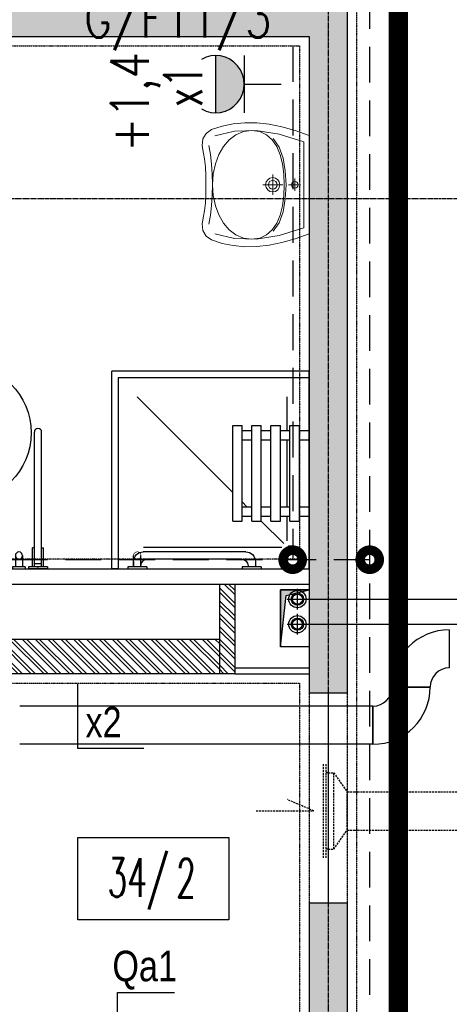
# Model space of a CAD drawing. Extents: x -7228 to 74941, y -112898 to 85621.
# Tile 243 of 256: x 52576 to 52801, y -10148 to -9632. Entities that reach past the tile are written whole.
import ezdxf
from ezdxf.enums import TextEntityAlignment as Align

# ---------------------------------------------------------------- set-up
doc = ezdxf.new("R2010")
doc.units = 0
for name, pattern in [('CENTER', [2, 1.25, -0.25, 0.25, -0.25]), ('DASHDOT', [1, 0.5, -0.25, 0, -0.25]), ('DASHED', [0.75, 0.5, -0.25]), ('DASHED2', [0.375, 0.25, -0.125]), ('DIVIDE', [31.75, 12.7, -6.35, 0, -6.35, 0, -6.35])]:
    doc.linetypes.add(name, pattern=pattern)
doc.layers.get('0').update_dxf_attribs({"color": 101, "linetype": 'CONTINUOUS'})
doc.layers.add('-A_NR', color=8, linetype='CONTINUOUS', plot=False)
for name, color, linetype in [('Drz---drzwi', 5, 'CONTINUOUS'), ('E35', 6, 'CONTINUOUS'), ('E50', 3, 'CONTINUOUS'), ('E50kor', 3, 'CONTINUOUS'), ('Ins-co', 2, 'CONTINUOUS'), ('Ins-went', 141, 'CONTINUOUS'), ('Opis-pom', 6, 'CONTINUOUS'), ('Opis_pom_ramka', 6, 'CONTINUOUS'), ('Os-osie glowne', 1, 'CENTER'), ('Sc-beton', 7, 'CONTINUOUS'), ('Sc-beton-hatch', 86, 'CONTINUOUS'), ('Sc-cegla pustak', 42, 'CONTINUOUS'), ('Sc-cegla pustak-hatch', 8, 'CONTINUOUS'), ('Sc-gk', 120, 'CONTINUOUS'), ('Sc-nadproza kon', 5, 'DASHED2'), ('Sc-silikat', 61, 'CONTINUOUS'), ('Suf-widok', 8, 'CONTINUOUS'), ('W-otwor-strop', 1, 'CONTINUOUS'), ('Wyp-sanitar', 131, 'CONTINUOUS')]:
    doc.layers.add(name, color=color, linetype=linetype)
doc.styles.add('ARIAL_CE', font='ARIAL.TTF', dxfattribs={"width": 0.8})
doc.styles.add('KA wymiar', font='romans.shx', dxfattribs={"width": 0.6})
doc.styles.add('ROMANS', font='romans', dxfattribs={"width": 0.85})
doc.linetypes.add('ZIGZAG', pattern='A,0.00254,-5.08,[131,ltypeshp.shx,S=5.08,R=0,X=-5.08,Y=0],-10.16,[131,ltypeshp.shx,S=5.08,R=180,X=5.08,Y=0],-5.08', length=20.32254)

# ---------------------------------------------------------------- blocks, each defined once
blk = doc.blocks.new('_0630_BRODZIK_NIEPELNOSPRAWNI')
for p, q in [((27.51, -5), (27.51, 0)), ((32.51, -5), (32.51, 0)), ((25.01, -10), (25.01, -5)), ((25.01, -5), (75.01, -5)), ((67.51, -5), (67.51, 0)), ((72.51, -5), (72.51, 0)), ((75.01, -10), (75.01, -5)), ((25.01, -10), (75.01, -10)), ((27.51, -15), (27.51, -10)), ((32.51, -15), (32.51, -10)), ((67.51, -15), (67.51, -10)), ((72.51, -15), (72.51, -10)), ((11.25, -86.65), (11.25, -14.3)), ((25.01, -25.01), (13.26, -13.26)), ((27.51, -11.56), (14.61, -11.56)), ((25.01, -20), (25.01, -15)), ((25.01, -15), (75.01, -15)), ((67.51, -11.56), (32.51, -11.56)), ((90.03, -11.56), (72.51, -11.56)), ((75.01, -20), (75.01, -15)), ((25.01, -20), (75.01, -20)), ((27.51, -25), (27.51, -20)), ((32.51, -25), (32.51, -20)), ((67.51, -25), (67.51, -20)), ((72.51, -25), (72.51, -20)), ((1.05, -25), (0.05, -25)), ((1.05, -25), (1.05, -35)), ((25.01, -30), (25.01, -25)), ((25.01, -25), (75.01, -25)), ((75.01, -30), (75.01, -25)), ((3.85, -28.1), (1.05, -28.1)), ((25.01, -30), (75.01, -30)), ((27.51, -35), (27.51, -30)), ((32.51, -35), (32.51, -30)), ((32.51, -35), (32.51, -30)), ((67.51, -35), (67.51, -30)), ((72.51, -35), (72.51, -30)), ((1.05, -35), (0.05, -35)), ((1.55, -31.9), (1.05, -31.9)), ((5.05, -35.4), (5.05, -84.6)), ((8.85, -33.1), (8.85, -86.9)), ((25.01, -40), (25.01, -35)), ((25.01, -35), (75.01, -35)), ((32.51, -32.51), (32.51, -32.5)), ((35, -35), (32.51, -32.51)), ((75.01, -40), (75.01, -35)), ((25.01, -40), (75.01, -40)), ((90.03, -90.03), (40, -40)), ((1.05, -85), (0.05, -85)), ((1.05, -85), (1.05, -95)), ((1.05, -88.1), (6.95, -88.08)), ((1.55, -88.1), (1.05, -88.1)), ((1.05, -91.9), (6.95, -91.93)), ((3.85, -91.9), (1.05, -91.9))]:
    blk.add_line(p, q)
blk.add_lwpolyline([(0, 0), (100, 0), (100, -100), (0, -100)], close=True)
at = {"linetype": 'DASHED', "ltscale": 0.5}
blk.add_lwpolyline([(103.5, 0), (103.5, -103.5), (0, -103.5)], dxfattribs=at)
for points in [[(100, 0), (103.5, 0)], [(1.05, -95), (0.05, -95)], [(0, -100), (0, -103.5)]]:
    blk.add_lwpolyline(points)
at = {"const_width": 0.35}
blk.add_lwpolyline([(6.95, -88.08, 1), (6.95, -91.93, 1)], format="xyb", close=True, dxfattribs=at)
for radius in [1.9, 0.901]:
    blk.add_circle((10, -10), radius)
for centre, radius, start, end in [((3.85, -33.1), 5, 0, 90), ((1.55, -35.4), 3.5, 0, 90), ((1.55, -84.6), 3.5, 270, 0), ((3.85, -86.9), 5, 270, 0)]:
    blk.add_arc(centre, radius, start, end)
blk = doc.blocks.new('_0630_BARIERKA_NIEPEŁNOSPRAWNY')
for p, q in [((0, 13.3), (0, 6.7)), ((1, 13.3), (0, 13.3)), ((1, 6.7), (1, 13.3)), ((1, 8.07), (1, 11.87)), ((6.9, 11.87), (1, 11.87)), ((1, 6.7), (0, 6.7)), ((6.9, 8.07), (1, 8.07)), ((0, -5), (0, 5)), ((1, -5), (1, 5)), ((1, 2.9), (11, 2.9)), ((1, 1.91), (71.63, 1.91)), ((1, 0.6), (1, -0.4)), ((2.74, 1.9), (2.74, -1.9)), ((11, 1.9), (11, 2.9)), ((1, -1.89), (71.63, -1.89)), ((1, -1.9), (11, -1.9)), ((1, -2.9), (11, -2.9)), ((11, -1.9), (11, -2.9))]:
    blk.add_line(p, q)
for points in [[(1, 5), (0, 5)], [(1, -5), (0, -5)]]:
    blk.add_lwpolyline(points)
for centre, start, end in [((6.9, 9.97), 90, 270), ((6.9, 9.97), 90, 270), ((6.9, 9.97), 270, 90), ((71.63, 0.01), 270, 90)]:
    blk.add_arc(centre, 1.9, start, end)
blk = doc.blocks.new('_0630_UMYWALKA_NIEPEŁNOSPRAWNY')
at = {"lineweight": 0}
for points in [[(0, -54.01), (4.6, -54.04), (9.42, -54.29), (13.64, -54.72), (16.46, -55.28), (20.4, -56.01), (23.99, -55.58), (26.93, -53.97), (28.88, -51.12), (30.72, -45.51), (31.92, -39.69), (32.47, -33.64), (32.39, -27.38), (31.68, -20.89), (30.35, -14.17), (28.39, -7.2), (25.81, 0), (0, 0), (-25.81, 0), (-28.39, -7.2), (-30.35, -14.17), (-31.68, -20.89), (-32.39, -27.38), (-32.47, -33.64), (-31.92, -39.69), (-30.72, -45.51), (-28.88, -51.12), (-26.93, -53.97), (-23.99, -55.58), (-20.4, -56.01), (-16.46, -55.28), (-13.64, -54.72), (-9.42, -54.29), (-4.6, -54.04), (0, -54.01)], [(0, -5.72), (0.68, -5.86), (1.24, -6.24), (1.61, -6.8), (1.75, -7.48), (1.61, -8.16), (1.24, -8.71), (0.68, -9.09), (0, -9.23), (-0.68, -9.09), (-1.24, -8.71), (-1.61, -8.16), (-1.75, -7.48), (-1.61, -6.8), (-1.24, -6.24), (-0.68, -5.86), (0, -5.72)], [(0, -15.26), (1.46, -15.56), (2.65, -16.36), (3.46, -17.56), (3.75, -19.01), (3.46, -20.47), (2.65, -21.66), (1.46, -22.47), (0, -22.76), (-1.46, -22.47), (-2.65, -21.66), (-3.46, -20.47), (-3.75, -19.01), (-3.46, -17.56), (-2.65, -16.36), (-1.46, -15.56), (0, -15.26)], [(0, -16.71), (0.89, -16.89), (1.63, -17.39), (2.12, -18.12), (2.3, -19.01), (2.12, -19.91), (1.63, -20.64), (0.89, -21.13), (0, -21.31), (-0.89, -21.13), (-1.63, -20.64), (-2.12, -19.91), (-2.3, -19.01), (-2.12, -18.12), (-1.63, -17.39), (-0.89, -16.89), (0, -16.71)]]:
    blk.add_lwpolyline(points, close=True, dxfattribs=at)
for points in [[(25.67, -49.28), (28.14, -38.98), (28.45, -27.74), (26.59, -15.65), (22.51, -2.8), (0, -2.8), (-22.51, -2.8), (-26.59, -15.65), (-28.45, -27.74), (-28.14, -38.98), (-25.67, -49.28)], [(0, -10.73), (0, -4.22)], [(-3.25, -7.48), (3.25, -7.48)], [(-28.45, -30.14), (-27.86, -25.83), (-26.17, -22.22), (-23.51, -19.26), (-20, -16.92), (-15.76, -15.17), (-10.92, -13.96), (-5.6, -13.26), (0.07, -13.04), (5.74, -13.26), (11.05, -13.96), (15.89, -15.17), (20.13, -16.92), (23.64, -19.26), (26.3, -22.22), (27.99, -25.83), (28.58, -30.14)], [(-24.26, -18.74), (-19.75, -15.71), (-14.01, -13.63), (-7.31, -12.42), (0.07, -12.04), (7.44, -12.42), (14.14, -13.63), (19.88, -15.71), (24.39, -18.74)], [(0, -24.26), (0, -13.76)], [(5.34, -19.01), (-5.34, -19.01)], [(-28.45, -30.14), (-27.86, -34.42), (-26.18, -38.33), (-23.53, -41.81), (-20.04, -44.79), (-15.81, -47.22), (-10.99, -49.04), (-5.68, -50.17), (-0.02, -50.56), (5.66, -50.17), (10.98, -49.04), (15.83, -47.22), (20.09, -44.79), (23.61, -41.81), (26.29, -38.33), (27.99, -34.42), (28.58, -30.14)], [(20.64, -52.51), (15.94, -51.63), (10.86, -51.08), (5.51, -50.74), (0.02, -50.52), (-5.48, -50.74), (-10.83, -51.08), (-15.91, -51.63), (-20.61, -52.51)]]:
    blk.add_lwpolyline(points, dxfattribs=at)
at = {"lineweight": 0, "const_width": 0.282}
for points in [[(-0.13, -20.35), (-0.13, -20.35)], [(-0.07, -21.39), (-0.07, -21.39)]]:
    blk.add_lwpolyline(points, dxfattribs=at)
blk = doc.blocks.new('_opis_pom_metka')
at = {"layer": 'Opis_pom_ramka'}
blk.add_lwpolyline([(-33.13, 0), (32.87, 0), (32.87, -36), (-33.13, -36)], close=True, dxfattribs=at)
at = {"style": 'KA wymiar', "width": 0.6}
blk.add_attdef('KO/', text='', height=16.8, dxfattribs=at).set_placement((3.45, -25.87), align=Align.RIGHT)
blk.add_attdef('NR', (3.8, -26.16), '', height=16.8, dxfattribs=at)
blk = doc.blocks.new('_dkjhsjhkfgh')
at = {"layer": 'Ins-went', "ltscale": 2}
for p, q in [((1993.5, 1049.02, -3630), (1993.5, 1029.02, -3630)), ((1983.5, 1019.02, -3630), (1963.5, 1019.02, -3630)), ((1963.5, 1019.02, -3630), (1983.5, 1019.02, -3630)), ((1953.5, 1009.02, -3630), (1768.4, 1009.02, -3630)), ((1953.5, 989.02, -3630), (1953.5, 1009.02, -3630)), ((1953.5, 1009.02, -3630), (1953.5, 989.02, -3630)), ((1953.5, 989.02, -3630), (1768.4, 989.02, -3630))]:
    blk.add_line(p, q, dxfattribs=at)
for centre, radius, start, end in [((1993.5, 1019.02, -3630), 30, 90, 180), ((1993.5, 1019.02, -3630), 10, 90, 180), ((1953.5, 1019.02, -3630), 10, 270, 0), ((1953.5, 1019.02, -3630), 30, 270, 0)]:
    blk.add_arc(centre, radius, start, end, dxfattribs=at)
blk = doc.blocks.new('G1')
at = {"layer": 'E35'}
blk.add_hatch(color=256, dxfattribs=at).paths.add_polyline_path([(10, 22.85), (-10, 22.85, 1)])
for p, q in [((-10, 22.85), (10, 22.85)), ((10, 12.85), (-10, 12.85))]:
    blk.add_line(p, q, dxfattribs=at)
blk.add_arc((0, 22.85), 10, 150, 30, dxfattribs=at)
at = {"layer": 'E50'}
blk.add_line((0, 12.85), (0, 0), dxfattribs=at)

msp = doc.modelspace()

# ---------------------------------------------------------------- hatches: boundary and pattern name
at = {"layer": 'Sc-beton-hatch'}
h = msp.add_hatch(dxfattribs=at)
h.set_pattern_fill('ANSI33', color=256, style=0)
h.paths.add_polyline_path([(53417.547, -5966.119), (53397.547, -5966.119), (53397.547, -6066.119), (53347.547, -6066.119), (53347.547, -6086.119), (53397.547, -6086.119), (53397.547, -6539.119), (53417.547, -6539.119)])
h.paths.add_polyline_path([(52727.547, -5896.063), (52727.547, -6126.119), (52747.547, -6126.119), (52747.547, -6086.119), (52787.547, -6086.119), (52787.547, -6066.119), (52747.547, -6066.119), (52747.547, -5893.275, 0.0068353), (53006.666, -5853.258), (53003.652, -5833.484, -0.0084051), (52685.545, -5881.599), (52688.203, -5901.422, 0.0010351)])
h.paths.add_polyline_path([(52755.047, -6461.119), (52720.047, -6461.119), (52720.047, -6496.119), (52755.047, -6496.119)])
h.paths.add_polyline_path([(52712.547, -6843.119), (52747.547, -6843.119), (52747.547, -6808.119), (52712.547, -6808.119)])
h.paths.add_polyline_path([(53417.547, -6674.119), (53397.547, -6674.119), (53397.547, -6896.119), (53417.547, -6896.119)])
h.paths.add_polyline_path([(52002.547, -6461.119), (51967.547, -6461.119), (51967.547, -6496.119), (52002.547, -6496.119)], flags=17)
h.paths.add_polyline_path([(51782.547, -6476.119), (51782.547, -5979.405, 0.0063955), (52027.547, -5966.832), (52026.267, -5946.873, -0.0079596), (51721.947, -5961.536), (51722.592, -5981.526, 0.0010422), (51762.547, -5980.155), (51762.547, -6648.119), (51782.547, -6648.119), (51782.547, -6496.119), (51815.547, -6496.119), (51815.547, -6496.115), (51815.547, -6476.119)])
h.paths.add_polyline_path([(51327.547, -6828.119), (51427.547, -6828.119), (51427.547, -7026.119), (51447.547, -7026.119), (51447.547, -6828.119), (51782.547, -6828.119), (51782.547, -6803.119), (51762.547, -6803.119), (51762.547, -6808.119), (51347.547, -6808.119), (51347.547, -5986.279, 0.0010428), (51387.547, -5986.471), (51387.602, -5966.468, -0.0015651), (51327.547, -5966.119)])
h.paths.add_polyline_path([(51987.547, -6808.119), (51967.547, -6808.119), (51967.547, -7466.119), (51944.547, -7466.119), (51944.547, -7486.119), (51967.547, -7486.119), (51967.547, -8068.619), (51987.547, -8068.619), (51987.547, -7486.119), (52278.547, -7486.119), (52278.547, -7801.119), (52298.547, -7801.119), (52351.547, -7801.119), (52351.547, -7781.119), (52298.547, -7781.119), (52298.547, -7466.119), (51987.547, -7466.119)])
h.paths.add_polyline_path([(51427.547, -7276.119), (51447.547, -7276.119), (51447.547, -7176.119), (51427.547, -7176.119)])
h.paths.add_polyline_path([(51427.547, -7526.119), (51447.547, -7526.119), (51447.547, -7486.119), (51487.547, -7486.119), (51487.547, -7466.119), (51447.547, -7466.119), (51447.547, -7426.119), (51427.547, -7426.119)])
h.paths.add_polyline_path([(51807.547, -7486.119), (51807.547, -7466.119), (51742.547, -7466.119), (51742.547, -7486.119)])
h.paths.add_polyline_path([(52351.547, -7486.119), (52351.547, -7466.119), (52298.547, -7466.119), (52298.547, -7486.119)], flags=17)
h.paths.add_polyline_path([(52573.547, -7486.119), (52573.547, -7466.119), (52485.547, -7466.119), (52485.547, -7486.119)])
h.paths.add_polyline_path([(52727.547, -7466.119), (52707.547, -7466.119), (52707.547, -7486.119), (52727.547, -7486.119)])
h.paths.add_polyline_path([(52747.547, -7466.119), (52727.547, -7466.119), (52727.547, -7486.119), (52727.547, -7781.119), (52707.547, -7781.119), (52707.547, -7801.119), (52747.547, -7801.119)])
h.paths.add_polyline_path([(52505.547, -7781.119), (52485.547, -7781.119), (52485.547, -7801.119), (52573.547, -7801.119), (52573.547, -7781.119), (52520.547, -7781.119), (52520.547, -7486.119), (52505.547, -7486.119)])
h.paths.add_polyline_path([(53417.547, -7316.119), (53397.547, -7316.119), (53397.547, -7666.119), (53417.547, -7666.119)])
h.paths.add_polyline_path([(53417.547, -7766.119), (53397.547, -7766.119), (53397.547, -8031.119), (53417.547, -8031.119)])
h.paths.add_polyline_path([(53397.547, -8216.119), (53349.547, -8216.119), (53349.547, -8236.119), (53397.547, -8236.119), (53397.547, -8841.119), (53417.547, -8841.119), (53417.547, -8181.119), (53397.547, -8181.119)])
h.paths.add_polyline_path([(53150.547, -8216.119), (53150.547, -8236.119), (53244.547, -8236.119), (53244.547, -8216.119)])
h.paths.add_polyline_path([(52922.547, -8216.119), (52922.547, -8236.119), (53025.547, -8236.119), (53025.547, -8216.119)])
h.paths.add_polyline_path([(52727.547, -8236.119), (52727.547, -8966.119), (52702.547, -8966.119), (52702.547, -8986.119), (52747.547, -8986.119), (52747.547, -8236.119), (52787.547, -8236.119), (52787.547, -8216.119), (52244.047, -8216.119), (52244.047, -8236.119)])
h.paths.add_polyline_path([(51967.547, -8216.119), (51447.547, -8216.119), (51447.547, -8156.119), (51427.547, -8156.119), (51427.547, -8236.119), (51762.547, -8236.119), (52109.047, -8236.119), (52109.047, -8216.119), (51987.547, -8216.119), (51987.547, -8168.619), (51967.547, -8168.619)])
h.paths.add_polyline_path([(51427.547, -8006.119), (51447.547, -8006.119), (51447.547, -7963.119), (51427.547, -7963.119)])
h.paths.add_polyline_path([(51447.547, -7676.119), (51427.547, -7676.119), (51427.547, -7873.119), (51447.547, -7873.119)])
h.paths.add_polyline_path([(51762.547, -8986.119), (51782.547, -8986.119), (51782.547, -8966.119), (51427.547, -8966.119), (51427.547, -8986.119)])
h.paths.add_polyline_path([(51782.547, -8986.119), (51802.547, -8986.119), (51802.547, -8966.119), (51782.547, -8966.119)])
h.paths.add_polyline_path([(51802.547, -8966.119), (51802.547, -8986.119), (52114.047, -8986.119), (52114.047, -8966.119)])
h.paths.add_polyline_path([(52339.547, -8986.119), (52339.547, -8966.119), (52244.047, -8966.119), (52244.047, -8986.119)], flags=17)
h.paths.add_polyline_path([(52449.547, -8966.119), (52449.547, -8986.119), (52592.547, -8986.119), (52592.547, -8966.119)])
h.paths.add_polyline_path([(52967.547, -8966.119), (52967.547, -8986.119), (53045.547, -8986.119), (53045.547, -8966.119)])
h.paths.add_polyline_path([(53155.547, -8966.119), (53155.547, -8986.119), (53397.547, -8986.119), (53397.547, -9011.119), (53417.547, -9011.119), (53417.547, -8941.119), (53397.547, -8941.119), (53397.547, -8966.119)])
h.paths.add_polyline_path([(53397.547, -9134.119), (53362.547, -9134.119), (53362.547, -9440.619), (53382.547, -9440.619), (53382.547, -9154.119), (53417.547, -9154.119), (53417.547, -9111.119), (53397.547, -9111.119)])
h.paths.add_polyline_path([(53382.547, -9560.619), (53362.547, -9560.619), (53362.547, -9616.119), (52967.547, -9616.119), (52967.547, -9641.119), (53362.547, -9641.119), (53362.547, -9671.119), (53382.547, -9671.119), (53382.547, -9641.119)])
h.paths.add_polyline_path([(53417.547, -9856.119), (53382.547, -9856.119), (53382.547, -9821.119), (53362.547, -9821.119), (53362.547, -9876.119), (53397.547, -9876.119), (53397.547, -10283.619), (53397.547, -10466.119), (52747.547, -10466.119), (52747.547, -10421.119), (52727.547, -10421.119), (52727.547, -10486.119), (53397.547, -10486.119), (53397.547, -10915.39), (53397.547, -10976.119), (53417.547, -10976.119), (53417.547, -10576.119), (53417.547, -10403.619)])
h.paths.add_polyline_path([(52747.547, -10095.119), (52727.547, -10095.119), (52727.547, -10291.119), (52747.547, -10291.119)], flags=17)
h.paths.add_polyline_path([(52727.547, -9985.119), (52747.547, -9985.119), (52747.547, -9206.119), (52727.547, -9206.119), (52727.547, -9616.119), (52431.547, -9616.119), (52431.547, -9641.119), (52727.547, -9641.119)])
h.paths.add_polyline_path([(52280.547, -9616.119), (52280.547, -9641.119), (52321.547, -9641.119), (52321.547, -9616.119)])
h.paths.add_polyline_path([(52058.547, -9641.119), (52058.547, -9616.119), (51942.547, -9616.119), (51942.547, -9641.119)])
h.paths.add_polyline_path([(51842.547, -9641.119), (51842.547, -9616.119), (51547.547, -9616.119), (51547.547, -9601.119), (51527.547, -9601.119), (51527.547, -9616.119), (51287.547, -9616.119), (51287.547, -9641.119), (51527.547, -9641.119), (51527.547, -10036.619), (51547.547, -10036.619), (51547.547, -9641.119)])
h.paths.add_polyline_path([(51547.547, -9472.119), (51527.547, -9472.119), (51527.547, -9504.119), (51547.547, -9504.119)])
h.paths.add_polyline_path([(51237.547, -9641.119), (51237.547, -9616.119), (51187.547, -9616.119), (51187.547, -9641.119)])
h.paths.add_polyline_path([(51137.547, -9641.119), (51137.547, -9616.119), (51087.547, -9616.119), (51087.547, -9641.119)])
h.paths.add_polyline_path([(51037.547, -9641.119), (51037.547, -9616.119), (50987.547, -9616.119), (50987.547, -9641.119)])
h.paths.add_polyline_path([(50937.547, -9641.119), (50937.547, -9616.119), (50897.547, -9616.119), (50897.547, -10523.119), (50997.547, -10523.119), (50997.547, -10538.119), (51017.547, -10538.119), (51017.547, -10503.119), (50917.547, -10503.119), (50917.547, -9641.119)])
h.paths.add_polyline_path([(52058.547, -9962.119), (52058.547, -9944.119), (51944.547, -9944.119), (51944.547, -9962.119)])
h.paths.add_polyline_path([(51527.547, -10291.119), (51547.547, -10291.119), (51547.547, -10136.619), (51527.547, -10136.619)])
h.paths.add_polyline_path([(51017.547, -10656.119), (51017.547, -10638.119), (50997.547, -10638.119), (50997.547, -10656.119), (50797.547, -10656.119), (50797.547, -11011.119), (51527.547, -11011.119), (51527.547, -11051.119), (51547.547, -11051.119), (51547.547, -11011.119), (51597.547, -11011.119), (51597.547, -10991.119), (51547.547, -10991.119), (51547.547, -10836.119), (51527.547, -10836.119), (51527.547, -10991.119), (50817.547, -10991.119), (50817.547, -10676.119), (51527.547, -10676.119), (51527.547, -10686.119), (51547.547, -10686.119), (51547.547, -10421.119), (51527.547, -10421.119), (51527.547, -10656.119)])
h.paths.add_polyline_path([(51987.547, -10486.119), (52104.047, -10486.119), (52104.047, -10466.119), (51767.547, -10466.119), (51767.547, -10486.119), (51967.547, -10486.119), (51967.547, -10991.119), (51747.547, -10991.119), (51747.547, -11011.119), (51807.547, -11011.119), (51807.547, -11051.119), (51827.547, -11051.119), (51827.547, -11011.119), (52087.547, -11011.119), (52087.547, -10991.119), (51987.547, -10991.119)])
h.paths.add_polyline_path([(52214.047, -10466.119), (52214.047, -10486.119), (52278.547, -10486.119), (52278.547, -10991.119), (52237.547, -10991.119), (52237.547, -11011.119), (52819.547, -11011.119), (52819.547, -10991.119), (52298.547, -10991.119), (52298.547, -10466.119)])
h.paths.add_polyline_path([(53382.547, -11011.119), (53382.547, -10991.119), (53337.547, -10991.119), (53337.547, -11011.119)])
h.paths.add_polyline_path([(53400.047, -10993.619), (53382.547, -11011.119), (53417.547, -11011.119)])
h.paths.add_polyline_path([(53382.547, -10976.119), (53382.547, -11011.119), (53400.047, -10993.619)])
h.paths.add_polyline_path([(53382.547, -10976.119), (53400.047, -10993.619), (53417.547, -10976.119)])
h.paths.add_polyline_path([(53417.547, -10976.119), (53400.047, -10993.619), (53417.547, -11011.119)])
at = {"layer": 'Sc-cegla pustak-hatch'}
h = msp.add_hatch(dxfattribs=at)
h.set_pattern_fill('ANSI32', color=256, scale=0.5, angle=90, style=0)
h.paths.add_polyline_path([(52792.547, -7484.119), (52792.547, -7466.119), (52747.547, -7466.119), (52747.547, -7484.119)])
h.paths.add_polyline_path([(52967.547, -7484.119), (52967.547, -7996.119), (52985.547, -7996.119), (52985.547, -7969.119), (53059.547, -7969.119), (53067.547, -7969.119), (53067.547, -7977.119), (53059.547, -7977.119), (53059.547, -7996.119), (53085.347, -7996.119), (53085.347, -7978.119), (53077.547, -7978.119), (53077.547, -7951.119), (52985.547, -7951.119), (52985.547, -7602.119), (53050.547, -7602.119), (53050.547, -7584.119), (52985.547, -7584.119), (52985.547, -7466.119), (52922.547, -7466.119), (52922.547, -7484.119)])
h.paths.add_polyline_path([(53150.547, -7584.119), (53150.547, -7602.119), (53397.547, -7602.119), (53397.547, -7584.119)])
h.paths.add_polyline_path([(53397.547, -7996.119), (53397.547, -7978.119), (53185.347, -7978.119), (53185.347, -7996.119)])
h.paths.add_polyline_path([(52967.547, -8464.119), (52985.547, -8464.119), (52985.547, -8236.119), (52967.547, -8236.119)])
h.paths.add_polyline_path([(52095.547, -7978.119), (52095.547, -7710.119), (52077.547, -7710.119), (52077.547, -7996.119), (52278.547, -7996.119), (52278.547, -8038.619), (52296.547, -8038.619), (52296.547, -7968.119), (52278.547, -7968.119), (52278.547, -7978.119)])
h.paths.add_polyline_path([(52296.547, -7801.119), (52278.547, -7801.119), (52278.547, -7868.119), (52296.547, -7868.119)])
h.paths.add_polyline_path([(51902.547, -7978.119), (51902.547, -7996.119), (51967.547, -7996.119), (51967.547, -7978.119)])
h.paths.add_polyline_path([(51802.547, -7996.119), (51802.547, -7978.119), (51744.547, -7978.119), (51744.547, -7996.119)])
h.paths.add_polyline_path([(51654.547, -7996.119), (51654.547, -7978.119), (51447.547, -7978.119), (51447.547, -7996.119)])
h.paths.add_polyline_path([(51427.547, -8356.119), (51445.547, -8356.119), (51445.547, -8236.119), (51427.547, -8236.119)])
h.paths.add_polyline_path([(51427.547, -8571.119), (51445.547, -8571.119), (51445.547, -8566.119), (52040.547, -8566.119), (52040.547, -8630.119), (52058.547, -8630.119), (52058.547, -8492.119), (52040.547, -8492.119), (52040.547, -8548.119), (51782.547, -8548.119), (51782.547, -8466.119), (51764.547, -8466.119), (51764.547, -8548.119), (51445.547, -8548.119), (51445.547, -8506.119), (51427.547, -8506.119)])
h.paths.add_polyline_path([(51782.547, -8236.119), (51764.547, -8236.119), (51764.547, -8366.119), (51782.547, -8366.119)])
h.paths.add_polyline_path([(52058.547, -8236.119), (52040.547, -8236.119), (52040.547, -8392.119), (52058.547, -8392.119)])
h.paths.add_polyline_path([(52296.547, -8168.619), (52278.547, -8168.619), (52278.547, -8216.119), (52296.547, -8216.119)])
h.paths.add_polyline_path([(52296.547, -8236.119), (52278.547, -8236.119), (52278.547, -8966.119), (52296.547, -8966.119), (52296.547, -8570.119), (52592.547, -8570.119), (52592.547, -8552.119), (52296.547, -8552.119)])
h.paths.add_polyline_path([(52058.547, -8730.119), (52040.547, -8730.119), (52040.547, -8966.119), (52058.547, -8966.119)])
h.paths.add_polyline_path([(51445.547, -8721.119), (51427.547, -8721.119), (51427.547, -8786.119), (51445.547, -8786.119)])
h.paths.add_polyline_path([(51427.547, -8966.119), (51445.547, -8966.119), (51445.547, -8936.119), (51427.547, -8936.119)])
h.paths.add_polyline_path([(51445.547, -9001.119), (51445.547, -8986.119), (51427.547, -8986.119), (51427.547, -9001.119)])
h.paths.add_polyline_path([(51427.547, -9216.119), (51445.547, -9216.119), (51445.547, -9151.119), (51427.547, -9151.119)])
h.paths.add_polyline_path([(51427.547, -9490.119), (51527.547, -9490.119), (51527.547, -9472.119), (51445.547, -9472.119), (51445.547, -9366.119), (51427.547, -9366.119)])
h.paths.add_polyline_path([(51764.547, -9306.119), (51782.547, -9306.119), (51782.547, -8998.119), (51764.547, -8998.119)])
h.paths.add_polyline_path([(52040.547, -9616.119), (52058.547, -9616.119), (52058.547, -9461.119), (52040.547, -9461.119)])
h.paths.add_polyline_path([(52040.547, -9361.119), (52058.547, -9361.119), (52058.547, -8986.119), (52040.547, -8986.119)])
h.paths.add_polyline_path([(52727.547, -8570.119), (52727.547, -8552.119), (52702.547, -8552.119), (52702.547, -8570.119)])
h.paths.add_polyline_path([(52994.547, -8594.119), (52994.547, -8668.119), (52967.547, -8668.119), (52967.547, -8966.119), (52985.547, -8966.119), (52985.547, -8686.119), (53397.547, -8686.119), (53397.547, -8668.119), (53012.547, -8668.119), (53012.547, -8576.119), (52985.547, -8576.119), (52985.547, -8554.119), (52967.547, -8554.119), (52967.547, -8594.119)])
h.paths.add_polyline_path([(52985.547, -9224.119), (52985.547, -8986.119), (52967.547, -8986.119), (52967.547, -9206.119), (52922.547, -9206.119), (52922.547, -9224.119)])
h.paths.add_polyline_path([(52967.547, -9344.119), (52967.547, -9362.119), (53362.547, -9362.119), (53362.547, -9344.119)])
h.paths.add_polyline_path([(52674.547, -9206.119), (52674.547, -9224.119), (52712.547, -9224.119), (52727.547, -9224.119), (52727.547, -9206.119)])
h.paths.add_polyline_path([(52792.547, -9224.119), (52792.547, -9206.119), (52747.547, -9206.119), (52747.547, -9224.119)])
h.paths.add_polyline_path([(52564.547, -9224.119), (52564.547, -9206.119), (52482.547, -9206.119), (52482.547, -9161.119), (52464.547, -9161.119), (52464.547, -9206.119), (52449.547, -9206.119), (52449.547, -9224.119)])
h.paths.add_polyline_path([(52482.547, -8986.119), (52464.547, -8986.119), (52464.547, -9031.119), (52482.547, -9031.119)])
h.paths.add_polyline_path([(52280.547, -9206.119), (52280.547, -9616.119), (52298.547, -9616.119), (52298.547, -9224.119), (52339.547, -9224.119), (52339.547, -9206.119)])
h.paths.add_polyline_path([(51547.547, -9944.119), (51547.547, -9962.119), (51764.547, -9962.119), (51764.547, -10228.119), (51547.547, -10228.119), (51547.547, -10246.119), (52058.547, -10246.119), (52058.547, -10151.619), (52040.547, -10151.619), (52040.547, -10228.119), (51782.547, -10228.119), (51782.547, -9962.119), (51944.547, -9962.119), (51944.547, -9944.119)])
h.paths.add_polyline_path([(52058.547, -9962.119), (52040.547, -9962.119), (52040.547, -10051.619), (52058.547, -10051.619)], flags=17)
h.paths.add_polyline_path([(52058.547, -9641.119), (52040.547, -9641.119), (52040.547, -9944.119), (52058.547, -9944.119)])
h.paths.add_polyline_path([(52680.659, -9975.119), (52680.659, -9957.119), (52298.547, -9957.119), (52298.547, -9641.119), (52280.547, -9641.119), (52280.547, -10291.119), (52298.547, -10291.119), (52298.547, -10246.119), (52727.547, -10246.119), (52727.547, -10228.119), (52298.547, -10228.119), (52298.547, -9975.119)])
h.paths.add_polyline_path([(53362.547, -9876.119), (53362.547, -9858.119), (52967.547, -9858.119), (52967.547, -9876.119)])
h.paths.add_polyline_path([(52967.547, -10118.119), (52985.547, -10118.119), (52985.547, -10108.119), (53397.547, -10108.119), (53397.547, -10090.119), (52985.547, -10090.119), (52985.547, -9984.119), (52967.547, -9984.119)])
h.paths.add_polyline_path([(52985.547, -10238.119), (52985.547, -10228.119), (52967.547, -10228.119), (52967.547, -10356.119), (52985.547, -10356.119), (52985.547, -10256.119), (53135.547, -10256.119), (53135.547, -10466.119), (53153.547, -10466.119), (53153.547, -10238.119)])
h.paths.add_polyline_path([(52967.547, -10456.119), (52967.547, -10466.119), (52985.547, -10466.119), (52985.547, -10456.119)])
h.paths.add_polyline_path([(52280.547, -10466.119), (52298.547, -10466.119), (52298.547, -10421.119), (52280.547, -10421.119)])
h.paths.add_polyline_path([(51785.547, -10656.119), (51785.547, -10596.119), (51767.547, -10596.119), (51767.547, -10686.119), (51785.547, -10686.119), (51785.547, -10674.119), (51967.547, -10674.119), (51967.547, -10656.119)])
h.paths.add_polyline_path([(51785.547, -10786.119), (51767.547, -10786.119), (51767.547, -10991.119), (51785.547, -10991.119)])
h.paths.add_polyline_path([(51785.547, -10496.119), (51785.547, -10486.119), (51767.547, -10486.119), (51767.547, -10496.119)])
h = msp.add_hatch(dxfattribs=at)
h.set_pattern_fill('ANSI32', color=256, scale=0.5, angle=90, style=0)
h.paths.add_polyline_path([(52688.659, -9928.119), (52680.659, -9928.119), (52680.659, -9975.119), (52688.659, -9975.119)])
at = {"layer": 'W-otwor-strop'}
msp.add_hatch(color=256, dxfattribs=at).paths.add_polyline_path([(52727.547, -9931.119), (52712.547, -9931.119), (52712.547, -9961.119), (52715.547, -9934.119)])

# ---------------------------------------------------------------- linework, layer by layer
at = {"layer": '-A_NR', "ltscale": 0.5}
for p, q in [((52606.184, -9980.61), (52606.184, -10014.135)), ((52606.184, -10014.135), (52640.94, -10014.135)), ((52627.118, -10160.211), (52627.118, -10142.251)), ((52627.118, -10142.251), (52657.081, -10142.251))]:
    msp.add_line(p, q, dxfattribs=at)
at = {"layer": 'Drz---drzwi', "linetype": 'ZIGZAG', "ltscale": 0.02}
msp.add_lwpolyline([(52737.547, -9985.119), (52737.547, -10095.119)], dxfattribs=at)
at = {"layer": 'E50', "color": 6}
msp.add_circle((52546.025, -9848.906), 35.909, dxfattribs=at)
at = {"layer": 'E50kor', "linetype": 'DASHED2', "ltscale": 75}
for p, q in [((52759.347, -10340.368), (52759.347, -9025.84)), ((52718.982, -9646.119), (52718.982, -9915.383)), ((52759.347, -9915.383), (52303.6, -9915.383))]:
    msp.add_line(p, q, dxfattribs=at)
at = {"layer": 'E50kor', "const_width": 10}
msp.add_lwpolyline([(52774.347, -10350.368), (52774.347, -9040.863)], dxfattribs=at)
at = {"layer": 'E50kor', "linetype": 'DASHED2', "const_width": 10}
for points in [[(52716.482, -9915.383, 1), (52721.482, -9915.383, 1)], [(52756.847, -9915.383, 1), (52761.847, -9915.383, 1)]]:
    msp.add_lwpolyline(points, format="xyb", close=True, dxfattribs=at)
at = {"layer": 'Ins-co', "linetype": 'Continuous', "ltscale": 0.5}
for p, q in [((52721.469, -9941.476, 0), (52721.47, -9930.576, 0)), ((52716.02, -9936.026, 0), (52726.92, -9936.026, 0)), ((52721.469, -9954.639, 0), (52721.469, -9943.739, 0)), ((52716.019, -9949.189, 0), (52726.919, -9949.189, 0)), ((52724.669, -9949.189, 0), (52921.545, -9949.189, 0)), ((52724.669, -9949.189, 0), (52921.545, -9949.189, 0))]:
    msp.add_line(p, q, dxfattribs=at)
at = {"layer": 'Ins-co', "linetype": 'DASHED', "ltscale": 0.5}
msp.add_line((52724.67, -9936.026), (52934.545, -9936.026), dxfattribs=at)
msp.add_line((52724.67, -9936.026), (52934.545, -9936.026), dxfattribs=at)
at = {"layer": 'Ins-co', "linetype": 'Continuous', "ltscale": 0.5}
for centre, radius in [((52721.47, -9936.026, 0), 4.53), ((52721.47, -9936.026, 0), 3.2), ((52721.47, -9936.026, 0), 2.6), ((52721.469, -9949.189, 0), 4.53), ((52721.469, -9949.189, 0), 3.2), ((52721.469, -9949.189, 0), 2.6)]:
    msp.add_circle(centre, radius, dxfattribs=at)
at = {"layer": 'Ins-went', "linetype": 'DASHED', "ltscale": 2}
for p, q in [((52735.047, -10071.537), (52735.047, -10022.537)), ((52736.547, -10071.537), (52736.547, -10022.537)), ((52737.547, -10027.037), (52736.547, -10027.037)), ((52737.5, -10027.037), (52740.5, -10027.037)), ((52740.5, -10067.037), (52740.5, -10027.037)), ((52740.5, -10027.037), (52747.5, -10037.037)), ((52747.5, -10037.037), (52751.5, -10037.037)), ((52747.5, -10057.037), (52747.5, -10037.037)), ((52751.5, -10037.037), (52842.6, -10037.037)), ((52740.5, -10067.037), (52747.5, -10057.037)), ((52747.5, -10057.037), (52751.5, -10057.037)), ((52751.5, -10057.037), (52842.6, -10057.037)), ((52737.547, -10067.037), (52736.547, -10067.037)), ((52737.5, -10067.037), (52740.5, -10067.037))]:
    msp.add_line(p, q, dxfattribs=at)
msp.add_lwpolyline([(52699.81, -10047.047), (52730.047, -10047.037), (52716.032, -10041.019)], dxfattribs=at)
at = {"layer": 'Os-osie glowne'}
for points in [[(52737.547, -5544.119), (52737.547, -11521.119)], [(50525.547, -9726.119), (62792.547, -9726.119)]]:
    msp.add_lwpolyline(points, dxfattribs=at)
at = {"layer": 'Sc-beton'}
for points in [[(52747.547, -9206.119), (52747.547, -9985.119)], [(52431.547, -9641.119), (52727.547, -9641.119)], [(52727.547, -9641.119), (52727.547, -9985.119)], [(52727.547, -9985.119), (52747.547, -9985.119)], [(52727.547, -10095.119), (52727.547, -10291.119)], [(52727.547, -10095.119), (52747.547, -10095.119)], [(52747.547, -10095.119), (52747.547, -10291.119)]]:
    msp.add_lwpolyline(points, dxfattribs=at)
at = {"layer": 'Sc-cegla pustak'}
for points in [[(52680.659, -9957.119), (52298.547, -9957.119)], [(52680.659, -9975.119), (52298.547, -9975.119)]]:
    msp.add_lwpolyline(points, dxfattribs=at)
at = {"layer": 'Sc-gk'}
for p, q in [((52688.659, -9972.119), (52727.547, -9972.119)), ((52688.659, -9975.119), (52727.547, -9975.119))]:
    msp.add_line(p, q, dxfattribs=at)
at = {"layer": 'Sc-nadproza kon', "linetype": 'DASHDOT', "ltscale": 0.5}
for points in [[(52727.547, -9985.119), (52727.547, -10095.119)], [(52747.547, -9985.119), (52747.547, -10095.119)]]:
    msp.add_lwpolyline(points, dxfattribs=at)
at = {"layer": 'Sc-silikat'}
for points in [[(52499.547, -9920.119), (52727.547, -9920.119)], [(52298.547, -9928.119), (52727.547, -9928.119)], [(52680.659, -9928.119), (52680.659, -9975.119)], [(52688.659, -9928.119), (52688.659, -9928.119), (52688.659, -9975.119)], [(52688.659, -9975.119), (52680.659, -9975.119)]]:
    msp.add_lwpolyline(points, dxfattribs=at)
at = {"layer": 'Suf-widok', "linetype": 'DIVIDE', "ltscale": 0.02}
msp.add_lwpolyline([(52962.547, -9611.119), (52962.547, -9646.119), (53357.547, -9646.119), (53357.547, -9853.119), (52962.547, -9853.119), (52962.547, -9881.119), (53392.547, -9881.119), (53392.547, -10085.119), (53024.547, -10085.119), (53024.547, -9979.119), (52962.547, -9979.119), (52962.547, -10461.119), (52752.547, -10461.119), (52752.547, -9229.119)], dxfattribs=at)
for points in [[(52504.547, -9646.119), (52722.547, -9646.119), (52722.547, -9915.119), (52504.547, -9915.119)], [(52303.547, -9980.119), (52722.547, -9980.119), (52722.547, -10223.119), (52303.547, -10223.119)]]:
    msp.add_lwpolyline(points, close=True, dxfattribs=at)
at = {"layer": 'W-otwor-strop', "linetype": 'Continuous', "ltscale": 0.5}
for points in [[(52727.547, -9931.119), (52727.547, -9961.119), (52712.547, -9961.119), (52712.547, -9931.119)], [(52727.547, -9931.119), (52712.547, -9931.119), (52712.547, -9961.119), (52715.547, -9934.119)]]:
    msp.add_lwpolyline(points, close=True, dxfattribs=at)

# ---------------------------------------------------------------- block references
msp.add_blockref('_dkjhsjhkfgh', (50807.547, -11001.119))
at = {"layer": 'E35', "xscale": 1.5, "yscale": 1.5, "zscale": 1.5, "rotation": 90}
msp.add_blockref('G1', (52712.914, -9666.15), dxfattribs=at)
at = {"layer": 'Opis-pom'}
ref = msp.add_blockref('_opis_pom_metka', (52646.132, -10060.963), dxfattribs=dict(at, xscale=1.2, yscale=1.2, zscale=1.2))
ref.add_attrib('KO/', '34/', dxfattribs={"layer": '0', "height": 20.16, "style": 'KA wymiar', "width": 0.6}).set_placement((52654.062, -10092.004), align=Align.RIGHT)
ref.add_attrib('NR', '2', (52657.92, -10092.36), dxfattribs={"layer": '0', "height": 20.16, "style": 'KA wymiar', "width": 0.6})
at = {"layer": 'Wyp-sanitar'}
for name, p, rotation in [('_0630_UMYWALKA_NIEPEŁNOSPRAWNY', (52727.547, -9718.868), 270), ('_0630_BARIERKA_NIEPEŁNOSPRAWNY', (52585.547, -9920.119), 90)]:
    msp.add_blockref(name, p, dxfattribs=dict(at, rotation=rotation))
at = {"layer": 'Wyp-sanitar', "xscale": -1, "rotation": 270}
msp.add_blockref('_0630_BRODZIK_NIEPELNOSPRAWNI', (52727.547, -9920.119), dxfattribs=at)

# ---------------------------------------------------------------- texts
at = {"layer": '-A_NR', "color": 8, "style": 'ARIAL_CE', "width": 0.8}
for s, p in [('x2', (52610.434, -10008.489)), ('Qa1', (52624.523, -10136.308))]:
    msp.add_text(s, height=16, dxfattribs=at).set_placement(p)
at = {"layer": 'E35', "style": 'ROMANS'}
for s, rotation, width, p in [('G/F11/3', 360, 0.8, (52658.849, -9633.099)), ('+1,4', 90, 0.8, (52636.574, -9675.433)), ('x1', 90, 0.7, (52661.632, -9667.081))]:
    msp.add_text(s, height=20, rotation=rotation, dxfattribs=dict(at, width=width)).set_placement(p, align=Align.MIDDLE)

doc.saveas('drawing.dxf')
